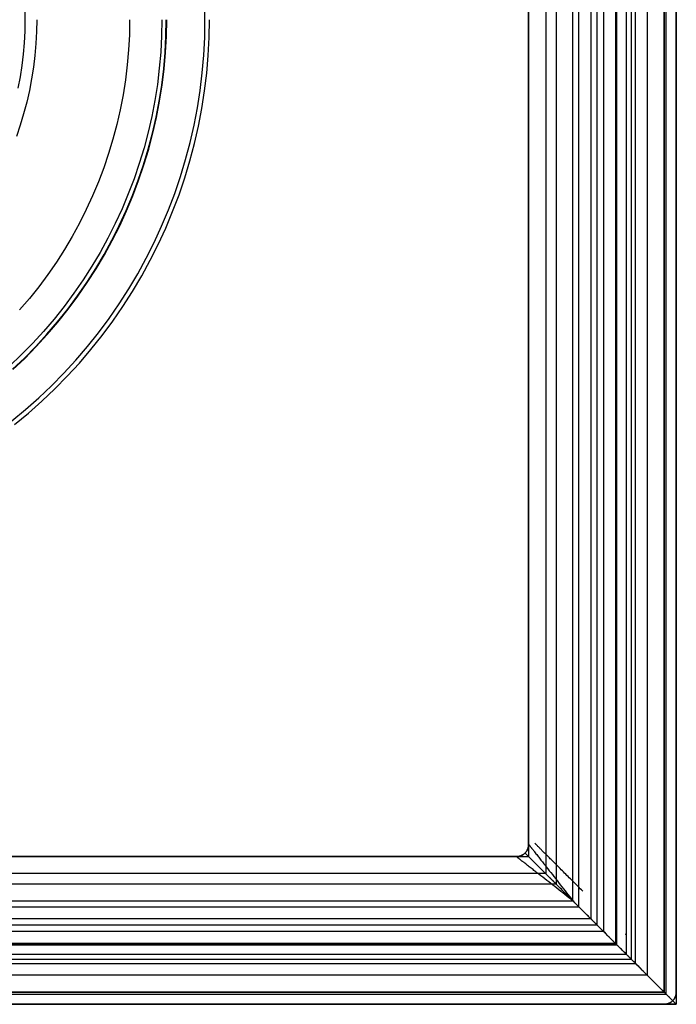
# Model space of a CAD drawing. Header units: millimetres. Extents: x -40 to 40, y -40.8 to 39.2.
# Tile 11 of 12: x 13.3 to 40, y -40.8 to -0.8. Entities that reach past the tile are written whole.
import ezdxf

# ---------------------------------------------------------------- set-up
doc = ezdxf.new("R2010")
doc.units = ezdxf.units.MM
doc.header["$MEASUREMENT"] = 0
doc.layers.add('Predefinito', color=5, linetype='Continuous')

msp = doc.modelspace()

# ---------------------------------------------------------------- linework, layer by layer
at = {"layer": 'Predefinito'}
for points in [[(40, 39.205), (40, -40.795)], [(40, 39.205), (40, -40.795)], [(40, 39.205), (40, -40.795)], [(39.5, 38.705), (39.5, -40.295)], [(39.5, 38.705), (39.5, -40.295)], [(39.5, -40.295), (39.5, 38.705)], [(39.583, -40.378), (39.583, 38.789)], [(40, 38.705), (40, -40.295)], [(40, -40.295), (40, 38.705)], [(40, -40.295), (40, 38.705)], [(38.811, 38.016), (38.811, -39.606)], [(38.161, 37.367), (38.161, -38.956)], [(38.344, -39.139), (38.344, 37.549)], [(37.959, 37.164), (37.959, -38.754)], [(37.535, 36.74), (37.535, -38.33)], [(37.542, 36.747), (37.542, -38.337)], [(37.574, 36.779), (37.574, -38.369)], [(37.58, -38.375), (37.58, 36.786)], [(37.042, 36.247), (37.042, -37.837)], [(36.526, 35.732), (36.526, -37.321)], [(36.772, 35.977), (36.772, -37.567)], [(36.036, -36.831), (36.036, 35.241)], [(35.8, -36.595), (35.8, 35.005)], [(35.124, 34.329), (35.124, -35.919)], [(34.692, 33.897), (34.692, -35.487)], [(34, 32.705), (34, -34.295)], [(34, 32.705), (34, -34.295)], [(34, -34.295), (34, 32.705)], [(13.546, -0.795), (13.538, -0.327), (13.514, 0.14), (13.474, 0.606), (13.417, 1.07), (13.345, 1.532), (13.257, 1.991)], [(20.848, -0.795), (20.835, -0.075)], [(19.093, -0.795), (19.082, -1.454), (19.048, -2.112), (18.991, -2.769), (18.912, -3.423), (18.81, -4.074), (18.685, -4.722), (18.539, -5.364), (18.37, -6.001), (18.179, -6.632), (17.967, -7.256), (17.733, -7.873), (17.478, -8.48), (17.203, -9.079), (16.906, -9.668), (16.59, -10.246), (16.254, -10.813), (15.898, -11.368), (15.524, -11.911), (15.131, -12.44), (14.72, -12.955), (14.292, -13.456), (13.846, -13.942), (13.384, -14.412), (12.906, -14.866)], [(12.998, -17.094), (13.553, -16.636), (14.092, -16.159), (14.614, -15.663), (15.118, -15.15), (15.605, -14.62), (16.073, -14.073), (16.521, -13.51), (16.95, -12.932), (17.359, -12.34), (17.747, -11.734), (18.114, -11.115), (18.46, -10.483), (18.783, -9.84), (19.084, -9.187), (19.363, -8.523), (19.618, -7.85), (19.85, -7.169), (20.058, -6.48), (20.242, -5.784), (20.402, -5.082), (20.538, -4.376), (20.649, -3.665), (20.736, -2.95), (20.798, -2.233), (20.835, -1.514), (20.848, -0.795)], [(13.027, -14.998), (13.51, -14.54), (13.976, -14.065), (14.426, -13.575), (14.858, -13.069), (15.273, -12.549), (15.67, -12.015), (16.048, -11.468), (16.406, -10.907), (16.746, -10.335), (17.065, -9.751), (17.364, -9.157), (17.642, -8.553), (17.9, -7.939), (18.135, -7.317), (18.35, -6.687), (18.542, -6.05), (18.713, -5.407), (18.861, -4.758), (18.986, -4.105), (19.089, -3.448), (19.169, -2.787), (19.227, -2.124), (19.261, -1.46), (19.273, -0.795)], [(13.04, -15.011), (13.522, -14.553), (13.989, -14.078), (14.439, -13.587), (14.872, -13.081), (15.288, -12.56), (15.685, -12.026), (16.063, -11.478), (16.422, -10.917), (16.762, -10.344), (17.081, -9.76), (17.381, -9.165), (17.659, -8.56), (17.917, -7.946), (18.153, -7.323), (18.367, -6.693), (18.56, -6.055), (18.73, -5.411), (18.879, -4.762), (19.004, -4.108), (19.107, -3.45), (19.188, -2.789), (19.245, -2.126), (19.279, -1.461), (19.291, -0.795)], [(13.114, -17.239), (13.673, -16.776), (14.217, -16.295), (14.743, -15.795), (15.252, -15.277), (15.743, -14.742), (16.215, -14.19), (16.668, -13.623), (17.101, -13.04), (17.513, -12.442), (17.905, -11.831), (18.275, -11.206), (18.623, -10.569), (18.95, -9.921), (19.253, -9.261), (19.534, -8.591), (19.792, -7.913), (20.025, -7.225), (20.236, -6.53), (20.421, -5.828), (20.583, -5.12), (20.72, -4.407), (20.832, -3.69), (20.92, -2.969), (20.982, -2.246), (21.02, -1.521), (21.033, -0.795)], [(14.011, -0.795), (14.003, -1.278), (13.978, -1.761), (13.936, -2.243), (13.878, -2.724), (13.803, -3.201), (13.712, -3.676), (13.604, -4.148), (13.48, -4.615), (13.34, -5.078), (13.184, -5.536)], [(13.257, -3.581), (13.345, -3.122), (13.417, -2.66), (13.474, -2.195), (13.514, -1.729), (13.538, -1.262), (13.546, -0.795)], [(17.784, -0.795), (17.774, -1.409), (17.742, -2.022), (17.689, -2.633), (17.615, -3.243), (17.52, -3.849), (17.404, -4.452), (17.268, -5.051), (17.11, -5.644), (16.933, -6.232), (16.735, -6.813), (16.517, -7.387), (16.28, -7.953), (16.023, -8.511), (15.747, -9.06), (15.453, -9.598), (15.139, -10.126), (14.808, -10.643), (14.46, -11.149), (14.094, -11.641), (13.711, -12.121), (13.312, -12.588)], [(34, -34.295), (34, -34.312), (33.999, -34.329), (33.997, -34.346), (33.995, -34.363), (33.993, -34.38), (33.99, -34.397), (33.986, -34.413), (33.981, -34.43), (33.977, -34.446), (33.971, -34.462), (33.965, -34.478), (33.959, -34.494), (33.952, -34.51), (33.944, -34.525), (33.936, -34.54), (33.927, -34.555), (33.918, -34.569), (33.908, -34.583), (33.898, -34.597), (33.888, -34.61), (33.877, -34.623), (33.865, -34.636), (33.854, -34.648), (33.841, -34.66), (33.829, -34.672), (33.816, -34.683), (33.802, -34.693), (33.788, -34.703), (33.774, -34.713), (33.76, -34.722), (33.745, -34.731), (33.73, -34.739), (33.715, -34.746), (33.699, -34.753), (33.683, -34.76), (33.667, -34.766), (33.651, -34.771), (33.635, -34.776), (33.618, -34.781), (33.602, -34.784), (33.585, -34.788), (33.568, -34.79), (33.551, -34.792), (33.534, -34.794), (33.517, -34.795), (33.5, -34.795)], [(33.5, -34.795), (33.517, -34.795), (33.534, -34.794), (33.551, -34.792), (33.568, -34.79), (33.585, -34.788), (33.602, -34.784), (33.618, -34.781), (33.635, -34.776), (33.651, -34.771), (33.667, -34.766), (33.683, -34.76), (33.699, -34.753), (33.715, -34.746), (33.73, -34.739), (33.745, -34.731), (33.76, -34.722), (33.774, -34.713), (33.788, -34.703), (33.802, -34.693), (33.816, -34.683), (33.829, -34.672), (33.841, -34.66), (33.854, -34.648), (33.865, -34.636), (33.877, -34.623), (33.888, -34.61), (33.898, -34.597), (33.908, -34.583), (33.918, -34.569), (33.927, -34.555), (33.936, -34.54), (33.944, -34.525), (33.952, -34.51), (33.959, -34.494), (33.965, -34.478), (33.971, -34.462), (33.977, -34.446), (33.981, -34.43), (33.986, -34.413), (33.99, -34.397), (33.993, -34.38), (33.995, -34.363), (33.997, -34.346), (33.999, -34.329), (34, -34.312), (34, -34.295)], [(34, -34.295), (34, -34.795)], [(33.5, -34.795), (-33.5, -34.795)], [(-33.5, -34.795), (33.5, -34.795)], [(33.5, -34.795), (-33.5, -34.795)], [(33.5, -34.795), (34, -34.795)], [(34.692, -35.487), (-34.692, -35.487)], [(35.124, -35.919), (-35.124, -35.919)], [(-35.8, -36.595), (35.8, -36.595)], [(-36.036, -36.831), (36.036, -36.831)], [(-36.772, -37.567), (36.772, -37.567)], [(36.526, -37.321), (-36.526, -37.321)], [(37.042, -37.837), (-37.042, -37.837)], [(-37.58, -38.375), (37.58, -38.375)], [(-37.574, -38.369), (37.574, -38.369)], [(37.542, -38.337), (-37.542, -38.337)], [(37.535, -38.33), (-37.535, -38.33)], [(-37.959, -38.754), (37.959, -38.754)], [(-38.344, -39.139), (38.344, -39.139)], [(-38.161, -38.956), (38.161, -38.956)], [(38.811, -39.606), (-38.811, -39.606)], [(-39.583, -40.378), (39.583, -40.378)], [(39.5, -40.295), (-39.5, -40.295)], [(39.5, -40.295), (-39.5, -40.295)], [(-39.5, -40.295), (39.5, -40.295)], [(40, -40.295), (40, -40.312), (39.999, -40.329), (39.997, -40.346), (39.995, -40.363), (39.993, -40.38), (39.99, -40.397), (39.986, -40.413), (39.981, -40.43), (39.977, -40.446), (39.971, -40.462), (39.965, -40.478), (39.959, -40.494), (39.952, -40.51), (39.944, -40.525), (39.936, -40.54), (39.927, -40.555), (39.918, -40.569), (39.908, -40.583), (39.898, -40.597), (39.888, -40.61), (39.877, -40.623), (39.865, -40.636), (39.854, -40.648), (39.841, -40.66), (39.829, -40.672), (39.816, -40.683), (39.802, -40.693), (39.788, -40.703), (39.774, -40.713), (39.76, -40.722), (39.745, -40.731), (39.73, -40.739), (39.715, -40.746), (39.699, -40.753), (39.683, -40.76), (39.667, -40.766), (39.651, -40.771), (39.635, -40.776), (39.618, -40.781), (39.602, -40.784), (39.585, -40.788), (39.568, -40.79), (39.551, -40.792), (39.534, -40.794), (39.517, -40.795), (39.5, -40.795)], [(40, -40.295), (40, -40.312), (39.999, -40.329), (39.997, -40.346), (39.995, -40.363), (39.993, -40.38), (39.99, -40.397), (39.986, -40.413), (39.981, -40.43), (39.977, -40.446), (39.971, -40.462), (39.965, -40.478), (39.959, -40.494), (39.952, -40.51), (39.944, -40.525), (39.936, -40.54), (39.927, -40.555), (39.918, -40.569), (39.908, -40.583), (39.898, -40.597), (39.888, -40.61), (39.877, -40.623), (39.865, -40.636), (39.854, -40.648), (39.841, -40.66), (39.829, -40.672), (39.816, -40.683), (39.802, -40.693), (39.788, -40.703), (39.774, -40.713), (39.76, -40.722), (39.745, -40.731), (39.73, -40.739), (39.715, -40.746), (39.699, -40.753), (39.683, -40.76), (39.667, -40.766), (39.651, -40.771), (39.635, -40.776), (39.618, -40.781), (39.602, -40.784), (39.585, -40.788), (39.568, -40.79), (39.551, -40.792), (39.534, -40.794), (39.517, -40.795), (39.5, -40.795)], [(39.5, -40.795), (39.517, -40.795), (39.534, -40.794), (39.551, -40.792), (39.568, -40.79), (39.585, -40.788), (39.602, -40.784), (39.618, -40.781), (39.635, -40.776), (39.651, -40.771), (39.667, -40.766), (39.683, -40.76), (39.699, -40.753), (39.715, -40.746), (39.73, -40.739), (39.745, -40.731), (39.76, -40.722), (39.774, -40.713), (39.788, -40.703), (39.802, -40.693), (39.816, -40.683), (39.829, -40.672), (39.841, -40.66), (39.854, -40.648), (39.865, -40.636), (39.877, -40.623), (39.888, -40.61), (39.898, -40.597), (39.908, -40.583), (39.918, -40.569), (39.927, -40.555), (39.936, -40.54), (39.944, -40.525), (39.952, -40.51), (39.959, -40.494), (39.965, -40.478), (39.971, -40.462), (39.977, -40.446), (39.981, -40.43), (39.986, -40.413), (39.99, -40.397), (39.993, -40.38), (39.995, -40.363), (39.997, -40.346), (39.999, -40.329), (40, -40.312), (40, -40.295)], [(-40, -40.795), (40, -40.795)], [(40, -40.795), (-40, -40.795)], [(-40, -40.795), (40, -40.795)], [(-39.5, -40.795), (39.5, -40.795)], [(39.5, -40.795), (-39.5, -40.795)], [(39.5, -40.795), (-39.5, -40.795)]]:
    msp.add_lwpolyline(points, dxfattribs=at)
at = {"layer": 'Predefinito', "extrusion": (0, 1, 0)}
for points in [[(-19.093, 291.069), (-19.216, 289.107), (-19.27, 287.143), (-19.256, 285.177), (-19.173, 283.214), (-19.023, 281.254), (-18.805, 279.301), (-18.52, 277.356), (-18.167, 275.423), (-17.748, 273.503), (-17.262, 271.598), (-16.71, 269.712), (-16.094, 267.846), (-15.413, 266.002), (-14.669, 264.183), (-13.862, 262.391), (-12.993, 260.628), (-12.064, 258.896), (-11.075, 257.197), (-10.029, 255.534), (-8.925, 253.908)], [(-13.546, 312.117), (-13.546, 312.141), (-13.545, 312.165), (-13.542, 312.19), (-13.539, 312.214), (-13.536, 312.238), (-13.531, 312.262), (-13.526, 312.285), (-13.519, 312.309), (-13.512, 312.332), (-13.504, 312.355), (-13.496, 312.378), (-13.486, 312.401), (-13.476, 312.423), (-13.465, 312.444), (-13.454, 312.466), (-13.441, 312.487), (-13.428, 312.507), (-13.414, 312.527), (-13.4, 312.547), (-13.384, 312.566), (-13.368, 312.584), (-13.352, 312.602), (-13.335, 312.62), (-13.317, 312.636), (-13.299, 312.652), (-13.28, 312.668), (-13.261, 312.683), (-13.241, 312.697), (-13.221, 312.71), (-13.2, 312.723), (-13.179, 312.735), (-13.157, 312.746), (-13.135, 312.757), (-13.113, 312.767), (-13.09, 312.775), (-13.067, 312.784), (-13.044, 312.791), (-13.021, 312.798), (-12.997, 312.803), (-12.973, 312.808), (-12.949, 312.812), (-12.925, 312.816), (-12.901, 312.818), (-12.876, 312.82), (-12.852, 312.821), (-12.828, 312.82), (-12.803, 312.82), (-12.779, 312.818), (-12.755, 312.815), (-12.731, 312.812), (-12.707, 312.807), (-12.683, 312.802), (-12.659, 312.796)], [(-13.303, 311.585), (-13.321, 311.601), (-13.339, 311.618), (-13.356, 311.635), (-13.372, 311.653), (-13.387, 311.671), (-13.402, 311.69), (-13.417, 311.71), (-13.43, 311.729), (-13.443, 311.75), (-13.455, 311.771), (-13.467, 311.792), (-13.478, 311.813), (-13.488, 311.835), (-13.497, 311.858), (-13.505, 311.88), (-13.513, 311.903), (-13.52, 311.926), (-13.526, 311.949), (-13.531, 311.973), (-13.536, 311.997), (-13.54, 312.02), (-13.542, 312.044), (-13.545, 312.068), (-13.546, 312.092), (-13.546, 312.117)], [(-13.303, 311.585), (-13.321, 311.601), (-13.339, 311.618), (-13.356, 311.635), (-13.372, 311.653), (-13.387, 311.671), (-13.402, 311.69), (-13.417, 311.71), (-13.43, 311.729), (-13.443, 311.75), (-13.455, 311.771), (-13.467, 311.792), (-13.478, 311.813), (-13.488, 311.835), (-13.497, 311.858), (-13.505, 311.88), (-13.513, 311.903), (-13.52, 311.926), (-13.526, 311.949), (-13.531, 311.973), (-13.536, 311.997), (-13.54, 312.02), (-13.542, 312.044), (-13.545, 312.068), (-13.546, 312.092), (-13.546, 312.117)], [(-20.848, 291.209), (-20.813, 291.573), (-20.766, 291.936), (-20.706, 292.298), (-20.635, 292.657), (-20.552, 293.014), (-20.457, 293.368), (-20.351, 293.718), (-20.233, 294.065), (-20.104, 294.407), (-19.963, 294.746), (-19.811, 295.079), (-19.649, 295.407), (-19.475, 295.729), (-19.291, 296.046)], [(-37.042, 246.041), (-37.059, 246.041), (-37.076, 246.042), (-37.093, 246.043), (-37.11, 246.045), (-37.127, 246.048), (-37.144, 246.051), (-37.161, 246.055), (-37.177, 246.059), (-37.194, 246.064), (-37.21, 246.07), (-37.226, 246.076), (-37.242, 246.082), (-37.257, 246.089), (-37.272, 246.097), (-37.288, 246.105), (-37.302, 246.114), (-37.317, 246.123), (-37.331, 246.133), (-37.345, 246.143), (-37.358, 246.153), (-37.371, 246.164), (-37.384, 246.176), (-37.396, 246.188), (-37.408, 246.2), (-37.419, 246.213), (-37.43, 246.226), (-37.441, 246.239), (-37.451, 246.253), (-37.461, 246.267), (-37.47, 246.282), (-37.478, 246.297), (-37.486, 246.312), (-37.494, 246.327), (-37.501, 246.343), (-37.508, 246.359), (-37.514, 246.375), (-37.519, 246.391), (-37.524, 246.407), (-37.528, 246.424), (-37.532, 246.441), (-37.535, 246.457)], [(-39.583, 248.506), (-39.499, 248.49), (-39.415, 248.471), (-39.332, 248.45), (-39.25, 248.425), (-39.168, 248.398), (-39.088, 248.368), (-39.009, 248.336), (-38.93, 248.3), (-38.853, 248.262), (-38.778, 248.222), (-38.704, 248.178), (-38.631, 248.133), (-38.56, 248.084), (-38.491, 248.034), (-38.423, 247.981), (-38.358, 247.926), (-38.294, 247.868), (-38.232, 247.808), (-38.173, 247.747), (-38.115, 247.683), (-38.06, 247.617), (-38.007, 247.55), (-37.956, 247.481), (-37.908, 247.41), (-37.862, 247.337), (-37.819, 247.263), (-37.778, 247.187), (-37.74, 247.11), (-37.705, 247.032), (-37.672, 246.953), (-37.642, 246.872), (-37.615, 246.791), (-37.591, 246.709), (-37.569, 246.626), (-37.551, 246.542), (-37.535, 246.457)], [(-38.344, 25.863), (-38.35, 25.847), (-38.357, 25.831), (-38.365, 25.816), (-38.373, 25.801), (-38.381, 25.786), (-38.39, 25.771), (-38.4, 25.757), (-38.41, 25.743), (-38.42, 25.729), (-38.431, 25.716), (-38.443, 25.703), (-38.455, 25.69), (-38.467, 25.678), (-38.48, 25.666), (-38.493, 25.655), (-38.506, 25.644), (-38.52, 25.634), (-38.534, 25.624), (-38.549, 25.615), (-38.564, 25.606), (-38.579, 25.598), (-38.594, 25.59), (-38.61, 25.583), (-38.626, 25.576), (-38.642, 25.57), (-38.658, 25.565), (-38.675, 25.56), (-38.692, 25.555), (-38.709, 25.551), (-38.725, 25.548), (-38.742, 25.545), (-38.76, 25.543), (-38.777, 25.542), (-38.794, 25.541), (-38.811, 25.541)], [(-39.583, 248.506), (-39.6, 248.509), (-39.617, 248.513), (-39.633, 248.517), (-39.65, 248.522), (-39.666, 248.527), (-39.682, 248.533), (-39.698, 248.54), (-39.714, 248.547), (-39.729, 248.554), (-39.744, 248.562), (-39.759, 248.571), (-39.773, 248.58), (-39.787, 248.59), (-39.801, 248.6), (-39.815, 248.61), (-39.828, 248.621), (-39.841, 248.633), (-39.853, 248.645), (-39.865, 248.657), (-39.876, 248.67), (-39.887, 248.683), (-39.898, 248.696), (-39.908, 248.71), (-39.918, 248.724), (-39.927, 248.738), (-39.936, 248.753), (-39.944, 248.768), (-39.951, 248.784), (-39.958, 248.799), (-39.965, 248.815), (-39.971, 248.831), (-39.976, 248.847), (-39.981, 248.864), (-39.986, 248.88), (-39.989, 248.897), (-39.993, 248.914), (-39.995, 248.931), (-39.997, 248.947), (-39.999, 248.965), (-40, 248.982), (-40, 248.999)], [(-39.5, 0.541), (-39.517, 0.541), (-39.534, 0.542), (-39.551, 0.543), (-39.568, 0.545), (-39.585, 0.548), (-39.602, 0.551), (-39.618, 0.555), (-39.635, 0.559), (-39.651, 0.564), (-39.667, 0.57), (-39.683, 0.576), (-39.699, 0.582), (-39.715, 0.589), (-39.73, 0.597), (-39.745, 0.605), (-39.76, 0.613), (-39.774, 0.623), (-39.788, 0.632), (-39.802, 0.642), (-39.816, 0.653), (-39.829, 0.664), (-39.841, 0.675), (-39.854, 0.687), (-39.865, 0.699), (-39.877, 0.712), (-39.888, 0.725), (-39.898, 0.739), (-39.908, 0.752), (-39.918, 0.766), (-39.927, 0.781), (-39.936, 0.796), (-39.944, 0.811), (-39.952, 0.826), (-39.959, 0.842), (-39.965, 0.857), (-39.971, 0.873), (-39.977, 0.889), (-39.981, 0.906), (-39.986, 0.922), (-39.99, 0.939), (-39.993, 0.956), (-39.995, 0.973), (-39.997, 0.99), (-39.999, 1.007), (-40, 1.024), (-40, 1.041)], [(-40, 25.041), (-40, 25.058), (-39.999, 25.075), (-39.997, 25.092), (-39.995, 25.109), (-39.993, 25.126), (-39.99, 25.142), (-39.986, 25.159), (-39.981, 25.176), (-39.977, 25.192), (-39.971, 25.208), (-39.965, 25.224), (-39.959, 25.24), (-39.952, 25.255), (-39.944, 25.271), (-39.936, 25.286), (-39.927, 25.3), (-39.918, 25.315), (-39.908, 25.329), (-39.898, 25.343), (-39.888, 25.356), (-39.877, 25.369), (-39.865, 25.382), (-39.854, 25.394), (-39.841, 25.406), (-39.829, 25.418), (-39.816, 25.429), (-39.802, 25.439), (-39.788, 25.449), (-39.774, 25.459), (-39.76, 25.468), (-39.745, 25.477), (-39.73, 25.485), (-39.715, 25.492), (-39.699, 25.499), (-39.683, 25.506), (-39.667, 25.512), (-39.651, 25.517), (-39.635, 25.522), (-39.618, 25.526), (-39.602, 25.53), (-39.585, 25.533), (-39.568, 25.536), (-39.551, 25.538), (-39.534, 25.54), (-39.517, 25.54), (-39.5, 25.541)]]:
    msp.add_lwpolyline(points, dxfattribs=at)
at = {"layer": 'Predefinito', "extrusion": (1, 0, 0)}
for points in [[(-0.795, 43.734), (-0.795, 244.241)], [(-34.295, 244.241), (-34.295, 43.734)], [(-34.795, 244.241), (-34.795, 43.734)], [(-40.295, 0.541), (-40.312, 0.541), (-40.329, 0.542), (-40.346, 0.543), (-40.363, 0.545), (-40.38, 0.548), (-40.397, 0.551), (-40.413, 0.555), (-40.43, 0.559), (-40.446, 0.564), (-40.462, 0.57), (-40.478, 0.576), (-40.494, 0.582), (-40.51, 0.589), (-40.525, 0.597), (-40.54, 0.605), (-40.555, 0.613), (-40.569, 0.623), (-40.583, 0.632), (-40.597, 0.642), (-40.61, 0.653), (-40.623, 0.664), (-40.636, 0.675), (-40.648, 0.687), (-40.66, 0.699), (-40.672, 0.712), (-40.683, 0.725), (-40.693, 0.739), (-40.703, 0.752), (-40.713, 0.766), (-40.722, 0.781), (-40.731, 0.796), (-40.739, 0.811), (-40.746, 0.826), (-40.753, 0.842), (-40.76, 0.857), (-40.766, 0.873), (-40.771, 0.889), (-40.776, 0.906), (-40.781, 0.922), (-40.784, 0.939), (-40.788, 0.956), (-40.79, 0.973), (-40.792, 0.99), (-40.794, 1.007), (-40.795, 1.024), (-40.795, 1.041)], [(-40.795, 25.041), (-40.795, 25.058), (-40.794, 25.075), (-40.792, 25.092), (-40.79, 25.109), (-40.788, 25.126), (-40.784, 25.142), (-40.781, 25.159), (-40.776, 25.176), (-40.771, 25.192), (-40.766, 25.208), (-40.76, 25.224), (-40.753, 25.24), (-40.746, 25.255), (-40.739, 25.271), (-40.731, 25.286), (-40.722, 25.3), (-40.713, 25.315), (-40.703, 25.329), (-40.693, 25.343), (-40.683, 25.356), (-40.672, 25.369), (-40.66, 25.382), (-40.648, 25.394), (-40.636, 25.406), (-40.623, 25.418), (-40.61, 25.429), (-40.597, 25.439), (-40.583, 25.449), (-40.569, 25.459), (-40.555, 25.468), (-40.54, 25.477), (-40.525, 25.485), (-40.51, 25.492), (-40.494, 25.499), (-40.478, 25.506), (-40.462, 25.512), (-40.446, 25.517), (-40.43, 25.522), (-40.413, 25.526), (-40.397, 25.53), (-40.38, 25.533), (-40.363, 25.536), (-40.346, 25.538), (-40.329, 25.54), (-40.312, 25.54), (-40.295, 25.541)], [(-40.295, 25.041), (-40.295, 1.041)], [(-40.795, 25.041), (-40.795, 1.041)], [(-40.795, 250.041), (-40.795, 248.999)]]:
    msp.add_lwpolyline(points, dxfattribs=at)
at = {"layer": 'Predefinito', "extrusion": (0.357407, -0.357407, 0.862856)}
msp.add_lwpolyline([(-0.889, 81.94), (-0.881, 81.934), (-0.873, 81.927), (-0.865, 81.921), (-0.856, 81.915), (-0.848, 81.908), (-0.839, 81.902), (-0.83, 81.897), (-0.821, 81.891), (-0.811, 81.885), (-0.802, 81.88), (-0.792, 81.875), (-0.782, 81.87), (-0.773, 81.865), (-0.762, 81.861), (-0.752, 81.856), (-0.742, 81.852), (-0.731, 81.848), (-0.72, 81.845), (-0.71, 81.841), (-0.699, 81.838), (-0.688, 81.835), (-0.677, 81.832), (-0.665, 81.83), (-0.654, 81.827), (-0.643, 81.825), (-0.631, 81.824), (-0.62, 81.822), (-0.608, 81.821), (-0.597, 81.82), (-0.585, 81.819), (-0.574, 81.819), (-0.562, 81.819), (-0.55, 81.819), (-0.539, 81.819), (-0.527, 81.82), (-0.516, 81.821), (-0.504, 81.822), (-0.493, 81.824), (-0.481, 81.825), (-0.47, 81.827), (-0.459, 81.83), (-0.447, 81.832), (-0.436, 81.835), (-0.425, 81.838), (-0.414, 81.841), (-0.404, 81.845), (-0.393, 81.848), (-0.382, 81.852), (-0.372, 81.856), (-0.362, 81.861), (-0.352, 81.865), (-0.342, 81.87), (-0.332, 81.875), (-0.322, 81.88), (-0.313, 81.885), (-0.303, 81.891), (-0.294, 81.897), (-0.285, 81.902), (-0.276, 81.908), (-0.268, 81.915), (-0.259, 81.921), (-0.251, 81.927), (-0.243, 81.934), (-0.235, 81.94)], dxfattribs=at)
at = {"layer": 'Predefinito', "extrusion": (0.707107, 0.707107, 0)}
for points in [[(-51.191, 246.041), (-51.12, 246.04), (-51.049, 246.038), (-50.978, 246.035), (-50.907, 246.031), (-50.766, 246.018), (-50.626, 246.001), (-50.557, 245.991), (-50.488, 245.979), (-50.42, 245.966), (-50.352, 245.953), (-50.284, 245.938), (-50.218, 245.921), (-50.152, 245.904), (-50.087, 245.886), (-50.022, 245.866), (-49.959, 245.846), (-49.896, 245.824), (-49.835, 245.801), (-49.774, 245.778), (-49.714, 245.753), (-49.656, 245.727), (-49.598, 245.701), (-49.541, 245.673), (-49.486, 245.645), (-49.432, 245.616), (-49.379, 245.586), (-49.327, 245.555), (-49.276, 245.524), (-49.227, 245.492), (-49.18, 245.459), (-49.133, 245.425), (-49.088, 245.391), (-49.045, 245.356), (-49.003, 245.321), (-48.963, 245.286), (-48.924, 245.249), (-48.886, 245.213), (-48.85, 245.176), (-48.816, 245.138), (-48.783, 245.1), (-48.751, 245.062), (-48.721, 245.024), (-48.693, 244.985), (-48.666, 244.946), (-48.641, 244.907), (-48.617, 244.868), (-48.595, 244.829), (-48.574, 244.79), (-48.555, 244.751), (-48.538, 244.711), (-48.521, 244.672), (-48.507, 244.633), (-48.493, 244.594), (-48.482, 244.554), (-48.471, 244.515), (-48.462, 244.476), (-48.455, 244.436), (-48.449, 244.397), (-48.444, 244.358), (-48.441, 244.319), (-48.439, 244.28), (-48.438, 244.241)], [(-53.709, 28.262), (-53.702, 28.25), (-53.696, 28.239), (-53.69, 28.227), (-53.685, 28.215), (-53.68, 28.203), (-53.676, 28.192), (-53.672, 28.18), (-53.668, 28.167), (-53.665, 28.155), (-53.662, 28.143), (-53.659, 28.131), (-53.658, 28.118), (-53.657, 28.112), (-53.656, 28.106), (-53.655, 28.1), (-53.655, 28.094), (-53.654, 28.087), (-53.654, 28.081), (-53.654, 28.075), (-53.654, 28.069)]]:
    msp.add_lwpolyline(points, dxfattribs=at)
at = {"layer": 'Predefinito', "extrusion": (0.57735, -0.57735, 0.57735)}
msp.add_lwpolyline([(-0.812, 172.089), (-0.798, 172.082), (-0.784, 172.075), (-0.77, 172.068), (-0.755, 172.061), (-0.74, 172.055), (-0.725, 172.05), (-0.709, 172.045), (-0.694, 172.04), (-0.678, 172.036), (-0.662, 172.032), (-0.645, 172.029), (-0.629, 172.027), (-0.612, 172.025), (-0.595, 172.024), (-0.579, 172.023), (-0.562, 172.022), (-0.545, 172.023), (-0.529, 172.024), (-0.512, 172.025), (-0.495, 172.027), (-0.479, 172.029), (-0.463, 172.032), (-0.446, 172.036), (-0.43, 172.04), (-0.415, 172.045), (-0.399, 172.05), (-0.384, 172.055), (-0.369, 172.061), (-0.354, 172.068), (-0.34, 172.075), (-0.326, 172.082), (-0.312, 172.089)], dxfattribs=at)
at = {"layer": 'Predefinito', "extrusion": (0.678598, -0.678598, 0.281085)}
msp.add_lwpolyline([(-0.697, 221.912), (-0.681, 221.908), (-0.664, 221.904), (-0.648, 221.901), (-0.631, 221.899), (-0.614, 221.896), (-0.596, 221.895), (-0.579, 221.894), (-0.562, 221.894), (-0.545, 221.894), (-0.528, 221.895), (-0.51, 221.896), (-0.493, 221.899), (-0.476, 221.901), (-0.46, 221.904), (-0.443, 221.908), (-0.427, 221.912)], dxfattribs=at)
at = {"layer": 'Predefinito', "extrusion": (-0.707107, -0.707107, 0)}
msp.add_lwpolyline([(53.654, 28.069), (53.654, 28.057), (53.655, 28.046), (53.656, 28.034), (53.657, 28.023), (53.659, 28.012), (53.661, 28), (53.663, 27.989), (53.666, 27.978), (53.669, 27.967), (53.672, 27.956), (53.676, 27.945), (53.68, 27.934), (53.685, 27.923), (53.689, 27.912), (53.695, 27.902), (53.7, 27.891)], dxfattribs=at)
at = {"layer": 'Predefinito', "extrusion": (0.94243, 0.118657, 0.312645)}
msp.add_lwpolyline([(-42.762, 16.336), (-43.622, 14.201)], dxfattribs=at)
at = {"layer": 'Predefinito'}
for points in [[(34, -34.295, 43.734), (34, -34.306, 43.734), (33.999, -34.317, 43.734), (33.999, -34.328, 43.734), (33.998, -34.34, 43.734), (33.997, -34.351, 43.734), (33.995, -34.362, 43.734), (33.994, -34.373, 43.734), (33.992, -34.384, 43.734), (33.99, -34.395, 43.734), (33.987, -34.407, 43.734), (33.985, -34.418, 43.734), (33.982, -34.429, 43.734), (33.978, -34.44, 43.734), (33.975, -34.451, 43.734), (33.971, -34.462, 43.734), (33.967, -34.473, 43.734), (33.962, -34.484, 43.734), (33.958, -34.496, 43.734), (33.953, -34.507, 43.733), (33.947, -34.518, 43.733), (33.942, -34.529, 43.733), (33.936, -34.54, 43.733), (33.929, -34.551, 43.733), (33.923, -34.562, 43.733), (33.916, -34.573, 43.733), (33.908, -34.584, 43.732), (33.9, -34.594, 43.732), (33.892, -34.605, 43.732), (33.883, -34.616, 43.732), (33.874, -34.627, 43.731), (33.864, -34.638, 43.731), (33.854, -34.648, 43.73)], [(34, -34.295, 244.241), (34, -34.295, 244.261), (34, -34.295, 244.282), (34.001, -34.296, 244.302), (34.002, -34.297, 244.322), (34.003, -34.298, 244.342), (34.004, -34.3, 244.362), (34.006, -34.302, 244.382), (34.007, -34.304, 244.401), (34.011, -34.309, 244.44), (34.016, -34.315, 244.479), (34.021, -34.322, 244.517), (34.027, -34.33, 244.554), (34.034, -34.339, 244.591), (34.042, -34.348, 244.627), (34.05, -34.359, 244.662), (34.059, -34.37, 244.697), (34.068, -34.382, 244.73), (34.077, -34.394, 244.763), (34.088, -34.407, 244.795), (34.098, -34.42, 244.826), (34.109, -34.434, 244.857), (34.12, -34.448, 244.887), (34.131, -34.462, 244.915), (34.143, -34.477, 244.944), (34.155, -34.493, 244.971), (34.167, -34.508, 244.998), (34.179, -34.524, 245.024), (34.192, -34.54, 245.049), (34.205, -34.556, 245.074), (34.218, -34.573, 245.098), (34.231, -34.59, 245.122), (34.244, -34.606, 245.145), (34.271, -34.641, 245.19), (34.298, -34.676, 245.233), (34.326, -34.712, 245.274), (34.354, -34.748, 245.313), (34.383, -34.784, 245.351), (34.412, -34.821, 245.387), (34.441, -34.859, 245.421), (34.471, -34.896, 245.454), (34.5, -34.934, 245.486), (34.53, -34.973, 245.517), (34.561, -35.011, 245.546), (34.591, -35.05, 245.574), (34.621, -35.089, 245.601), (34.652, -35.128, 245.627), (34.683, -35.167, 245.652), (34.714, -35.207, 245.676), (34.776, -35.286, 245.721), (34.838, -35.366, 245.762), (34.901, -35.446, 245.8), (34.965, -35.527, 245.835), (35.028, -35.608, 245.867), (35.092, -35.69, 245.895), (35.155, -35.771, 245.921), (35.219, -35.853, 245.945), (35.284, -35.935, 245.965), (35.348, -36.017, 245.983), (35.412, -36.099, 245.998), (35.477, -36.182, 246.011), (35.541, -36.264, 246.022), (35.606, -36.347, 246.03), (35.671, -36.429, 246.036), (35.735, -36.512, 246.04), (35.8, -36.595, 246.041)], [(33.854, -34.648, 43.73), (33.843, -34.659, 43.731), (33.832, -34.669, 43.731), (33.821, -34.678, 43.732), (33.811, -34.687, 43.732), (33.8, -34.695, 43.732), (33.789, -34.703, 43.732), (33.778, -34.71, 43.733), (33.767, -34.718, 43.733), (33.756, -34.724, 43.733), (33.745, -34.731, 43.733), (33.734, -34.737, 43.733), (33.723, -34.742, 43.733), (33.712, -34.748, 43.733), (33.701, -34.753, 43.734), (33.69, -34.757, 43.734), (33.679, -34.762, 43.734), (33.667, -34.766, 43.734), (33.656, -34.77, 43.734), (33.645, -34.773, 43.734), (33.634, -34.776, 43.734), (33.623, -34.779, 43.734), (33.612, -34.782, 43.734), (33.601, -34.784, 43.734), (33.589, -34.787, 43.734), (33.578, -34.789, 43.734), (33.567, -34.79, 43.734), (33.556, -34.792, 43.734), (33.545, -34.793, 43.734), (33.534, -34.794, 43.734), (33.522, -34.794, 43.734), (33.511, -34.795, 43.734), (33.5, -34.795, 43.734)], [(35.8, -36.595, 246.041), (35.717, -36.53, 246.04), (35.635, -36.466, 246.036), (35.552, -36.401, 246.03), (35.47, -36.336, 246.022), (35.387, -36.272, 246.011), (35.305, -36.207, 245.999), (35.223, -36.143, 245.983), (35.14, -36.079, 245.965), (35.058, -36.015, 245.945), (34.977, -35.951, 245.921), (34.895, -35.887, 245.896), (34.814, -35.823, 245.867), (34.733, -35.76, 245.835), (34.652, -35.696, 245.8), (34.572, -35.633, 245.762), (34.492, -35.571, 245.721), (34.412, -35.509, 245.676), (34.373, -35.478, 245.652), (34.333, -35.447, 245.627), (34.294, -35.416, 245.601), (34.255, -35.386, 245.574), (34.216, -35.356, 245.546), (34.178, -35.325, 245.517), (34.14, -35.295, 245.486), (34.102, -35.266, 245.454), (34.064, -35.236, 245.421), (34.026, -35.207, 245.387), (33.989, -35.178, 245.351), (33.953, -35.149, 245.313), (33.917, -35.121, 245.274), (33.881, -35.093, 245.233), (33.846, -35.066, 245.19), (33.811, -35.039, 245.145), (33.795, -35.025, 245.122), (33.778, -35.012, 245.098), (33.761, -34.999, 245.074), (33.745, -34.987, 245.049), (33.729, -34.974, 245.024), (33.713, -34.962, 244.998), (33.698, -34.95, 244.971), (33.683, -34.938, 244.944), (33.668, -34.926, 244.915), (33.653, -34.915, 244.887), (33.639, -34.904, 244.857), (33.625, -34.893, 244.826), (33.612, -34.882, 244.795), (33.599, -34.872, 244.763), (33.587, -34.863, 244.73), (33.575, -34.854, 244.697), (33.564, -34.845, 244.662), (33.554, -34.837, 244.627), (33.544, -34.829, 244.591), (33.535, -34.822, 244.554), (33.527, -34.816, 244.517), (33.52, -34.811, 244.479), (33.514, -34.806, 244.44), (33.509, -34.802, 244.401), (33.507, -34.8, 244.382), (33.505, -34.799, 244.362), (33.504, -34.798, 244.342), (33.502, -34.797, 244.322), (33.501, -34.796, 244.302), (33.501, -34.795, 244.282), (33.5, -34.795, 244.261), (33.5, -34.795, 244.241)], [(36.526, -37.321, 42.464), (36.487, -37.282, 42.516), (36.447, -37.242, 42.566), (36.407, -37.202, 42.614), (36.367, -37.162, 42.661), (36.327, -37.122, 42.706), (36.287, -37.082, 42.749), (36.206, -37, 42.832), (36.124, -36.919, 42.909), (36.042, -36.837, 42.982), (35.96, -36.755, 43.049), (35.877, -36.672, 43.113), (35.795, -36.589, 43.172), (35.711, -36.506, 43.228), (35.628, -36.423, 43.28), (35.544, -36.339, 43.329), (35.461, -36.255, 43.375), (35.377, -36.171, 43.417), (35.292, -36.087, 43.456), (35.208, -36.003, 43.493), (35.124, -35.919, 43.526), (35.04, -35.835, 43.557), (34.955, -35.75, 43.585), (34.871, -35.666, 43.611), (34.786, -35.581, 43.634), (34.702, -35.496, 43.655), (34.617, -35.412, 43.673), (34.532, -35.327, 43.689), (34.447, -35.242, 43.702), (34.363, -35.157, 43.713), (34.278, -35.073, 43.722), (34.193, -34.988, 43.728), (34.108, -34.903, 43.732), (34.023, -34.818, 43.734), (33.938, -34.733, 43.733), (33.854, -34.648, 43.73)], [(36.036, -36.831, 40.586), (35.985, -36.78, 40.562), (35.934, -36.728, 40.537), (35.882, -36.677, 40.51), (35.831, -36.625, 40.481), (35.779, -36.574, 40.45), (35.728, -36.523, 40.418), (35.677, -36.472, 40.384), (35.626, -36.421, 40.348), (35.575, -36.37, 40.31), (35.525, -36.32, 40.27), (35.475, -36.27, 40.228), (35.426, -36.221, 40.184), (35.377, -36.172, 40.137), (35.328, -36.123, 40.088), (35.28, -36.075, 40.036), (35.232, -36.027, 39.982), (35.185, -35.98, 39.924), (35.161, -35.956, 39.894), (35.138, -35.933, 39.863), (35.115, -35.91, 39.832), (35.092, -35.887, 39.799), (35.07, -35.864, 39.766), (35.047, -35.842, 39.731), (35.025, -35.82, 39.696), (35.003, -35.798, 39.659), (34.982, -35.777, 39.621), (34.961, -35.755, 39.583), (34.94, -35.735, 39.543), (34.919, -35.714, 39.502), (34.899, -35.694, 39.459), (34.88, -35.675, 39.415), (34.861, -35.656, 39.37), (34.842, -35.637, 39.323), (34.824, -35.619, 39.275), (34.807, -35.602, 39.225), (34.791, -35.586, 39.174), (34.776, -35.57, 39.121), (34.761, -35.556, 39.067), (34.748, -35.543, 39.011), (34.741, -35.536, 38.982), (34.736, -35.53, 38.953), (34.73, -35.525, 38.923), (34.725, -35.519, 38.893), (34.72, -35.514, 38.863), (34.715, -35.51, 38.832), (34.711, -35.506, 38.801), (34.707, -35.502, 38.769), (34.704, -35.498, 38.738), (34.701, -35.495, 38.706), (34.698, -35.493, 38.674), (34.696, -35.491, 38.642), (34.694, -35.489, 38.61), (34.693, -35.488, 38.577), (34.693, -35.487, 38.545), (34.692, -35.487, 38.512)], [(35.124, -35.919, 37.179), (35.085, -35.88, 37.235), (35.046, -35.841, 37.293), (35.028, -35.822, 37.324), (35.009, -35.804, 37.355), (34.99, -35.785, 37.387), (34.972, -35.767, 37.419), (34.954, -35.749, 37.453), (34.936, -35.731, 37.487), (34.919, -35.714, 37.523), (34.902, -35.697, 37.559), (34.885, -35.68, 37.596), (34.868, -35.663, 37.635), (34.852, -35.647, 37.674), (34.837, -35.632, 37.714), (34.822, -35.616, 37.756), (34.807, -35.602, 37.799), (34.793, -35.588, 37.843), (34.78, -35.574, 37.888), (34.767, -35.562, 37.934), (34.755, -35.55, 37.981), (34.744, -35.539, 38.03), (34.734, -35.529, 38.08), (34.724, -35.519, 38.131), (34.716, -35.511, 38.183), (34.709, -35.504, 38.236), (34.703, -35.498, 38.29), (34.698, -35.493, 38.344), (34.695, -35.49, 38.4), (34.693, -35.488, 38.455), (34.692, -35.487, 38.483), (34.692, -35.487, 38.512)], [(38.161, -38.956, 31.155), (38.161, -38.956, 31.25), (38.159, -38.954, 31.344), (38.152, -38.947, 31.527), (38.141, -38.936, 31.7), (38.128, -38.923, 31.862), (38.112, -38.907, 32.012), (38.095, -38.89, 32.15), (38.077, -38.871, 32.279), (38.057, -38.852, 32.4), (38.037, -38.832, 32.514), (38.016, -38.811, 32.622), (37.995, -38.79, 32.724), (37.974, -38.769, 32.821), (37.93, -38.724, 33.004), (37.885, -38.679, 33.173), (37.839, -38.634, 33.33), (37.792, -38.587, 33.477), (37.745, -38.54, 33.617), (37.698, -38.493, 33.749), (37.651, -38.445, 33.874), (37.603, -38.398, 33.994), (37.555, -38.35, 34.108), (37.507, -38.301, 34.218), (37.458, -38.253, 34.324), (37.41, -38.204, 34.426), (37.312, -38.107, 34.619), (37.214, -38.009, 34.801), (37.116, -37.911, 34.972), (37.018, -37.813, 35.133), (36.919, -37.714, 35.287), (36.82, -37.615, 35.433), (36.721, -37.516, 35.572), (36.622, -37.417, 35.705), (36.522, -37.317, 35.832), (36.423, -37.218, 35.954), (36.323, -37.118, 36.071), (36.224, -37.019, 36.183), (36.124, -36.919, 36.291), (36.025, -36.819, 36.395), (35.925, -36.72, 36.495), (35.725, -36.52, 36.685), (35.525, -36.32, 36.861), (35.324, -36.119, 37.026), (35.124, -35.919, 37.179)], [(36.772, -37.567, 41.722), (36.772, -37.567, 41.694), (36.771, -37.566, 41.666), (36.769, -37.564, 41.639), (36.767, -37.562, 41.612), (36.765, -37.56, 41.585), (36.761, -37.556, 41.558), (36.758, -37.552, 41.532), (36.753, -37.548, 41.506), (36.748, -37.543, 41.48), (36.743, -37.538, 41.454), (36.737, -37.532, 41.428), (36.731, -37.525, 41.403), (36.724, -37.519, 41.378), (36.716, -37.511, 41.353), (36.709, -37.503, 41.329), (36.7, -37.495, 41.304), (36.692, -37.486, 41.281), (36.683, -37.477, 41.258), (36.673, -37.468, 41.235), (36.663, -37.458, 41.212), (36.653, -37.448, 41.19), (36.643, -37.438, 41.169), (36.632, -37.427, 41.148), (36.621, -37.416, 41.127), (36.609, -37.404, 41.106), (36.598, -37.393, 41.086), (36.586, -37.381, 41.067), (36.574, -37.369, 41.047), (36.561, -37.356, 41.029), (36.549, -37.344, 41.01), (36.536, -37.331, 40.992), (36.523, -37.318, 40.974), (36.51, -37.304, 40.957), (36.496, -37.291, 40.94), (36.469, -37.263, 40.907), (36.44, -37.235, 40.876), (36.412, -37.207, 40.846), (36.382, -37.177, 40.817), (36.353, -37.148, 40.79), (36.323, -37.117, 40.764), (36.292, -37.087, 40.74), (36.261, -37.056, 40.716), (36.23, -37.025, 40.694), (36.198, -36.993, 40.673), (36.166, -36.961, 40.653), (36.134, -36.929, 40.635), (36.102, -36.897, 40.617), (36.069, -36.864, 40.601), (36.036, -36.831, 40.586)], [(36.772, -37.567, 41.722), (36.772, -37.567, 41.749), (36.771, -37.566, 41.776), (36.769, -37.564, 41.803), (36.767, -37.562, 41.83), (36.765, -37.56, 41.857), (36.762, -37.556, 41.883), (36.758, -37.553, 41.91), (36.754, -37.548, 41.936), (36.749, -37.544, 41.962), (36.743, -37.538, 41.987), (36.738, -37.532, 42.013), (36.731, -37.526, 42.038), (36.725, -37.519, 42.062), (36.717, -37.512, 42.087), (36.71, -37.504, 42.111), (36.701, -37.496, 42.135), (36.693, -37.488, 42.159), (36.684, -37.479, 42.182), (36.675, -37.469, 42.204), (36.665, -37.46, 42.227), (36.655, -37.45, 42.249), (36.645, -37.439, 42.27), (36.634, -37.429, 42.291), (36.623, -37.418, 42.312), (36.612, -37.407, 42.333), (36.6, -37.395, 42.353), (36.589, -37.383, 42.372), (36.577, -37.371, 42.391), (36.564, -37.359, 42.41), (36.552, -37.347, 42.429), (36.539, -37.334, 42.447), (36.526, -37.321, 42.464)], [(37.535, -38.33, 246.457), (37.533, -38.328, 246.446), (37.53, -38.325, 246.434), (37.528, -38.323, 246.423), (37.525, -38.32, 246.412), (37.522, -38.317, 246.4), (37.518, -38.313, 246.389), (37.515, -38.31, 246.378), (37.511, -38.306, 246.367), (37.507, -38.302, 246.357), (37.503, -38.297, 246.346), (37.498, -38.293, 246.336), (37.493, -38.288, 246.325), (37.488, -38.283, 246.315), (37.483, -38.278, 246.305), (37.477, -38.272, 246.295), (37.472, -38.267, 246.285), (37.466, -38.261, 246.276), (37.46, -38.255, 246.266), (37.454, -38.248, 246.257), (37.447, -38.242, 246.248), (37.441, -38.235, 246.239), (37.434, -38.229, 246.23), (37.427, -38.222, 246.221), (37.419, -38.214, 246.213), (37.412, -38.207, 246.205), (37.405, -38.199, 246.196), (37.397, -38.192, 246.189), (37.389, -38.184, 246.181), (37.381, -38.176, 246.173), (37.373, -38.168, 246.166), (37.364, -38.159, 246.159), (37.356, -38.151, 246.152), (37.348, -38.142, 246.145), (37.339, -38.134, 246.138), (37.33, -38.125, 246.132), (37.321, -38.116, 246.126), (37.312, -38.107, 246.12), (37.303, -38.098, 246.114), (37.285, -38.079, 246.104), (37.266, -38.06, 246.094), (37.246, -38.041, 246.084), (37.227, -38.022, 246.076), (37.207, -38.002, 246.069), (37.187, -37.982, 246.062), (37.166, -37.961, 246.056), (37.146, -37.941, 246.052), (37.125, -37.92, 246.048), (37.104, -37.899, 246.045), (37.084, -37.878, 246.042), (37.063, -37.858, 246.041), (37.042, -37.837, 246.041)], [(39.583, -40.378, 248.506), (39.514, -40.308, 248.493), (39.443, -40.238, 248.478), (39.373, -40.168, 248.461), (39.302, -40.097, 248.441), (39.232, -40.027, 248.42), (39.162, -39.957, 248.396), (39.092, -39.887, 248.37), (39.022, -39.817, 248.342), (38.952, -39.747, 248.31), (38.882, -39.677, 248.277), (38.813, -39.608, 248.241), (38.744, -39.539, 248.203), (38.676, -39.47, 248.161), (38.607, -39.402, 248.117), (38.539, -39.333, 248.069), (38.471, -39.265, 248.018), (38.403, -39.198, 247.964), (38.336, -39.13, 247.906), (38.269, -39.064, 247.844), (38.236, -39.03, 247.812), (38.202, -38.997, 247.778), (38.17, -38.964, 247.744), (38.137, -38.932, 247.708), (38.104, -38.899, 247.671), (38.072, -38.867, 247.632), (38.04, -38.835, 247.593), (38.008, -38.803, 247.552), (37.977, -38.772, 247.509), (37.946, -38.74, 247.465), (37.915, -38.709, 247.42), (37.884, -38.679, 247.372), (37.854, -38.649, 247.323), (37.824, -38.619, 247.271), (37.795, -38.59, 247.218), (37.766, -38.561, 247.163), (37.738, -38.533, 247.105), (37.711, -38.506, 247.045), (37.684, -38.479, 246.982), (37.671, -38.466, 246.95), (37.659, -38.453, 246.917), (37.646, -38.441, 246.883), (37.634, -38.429, 246.848), (37.622, -38.417, 246.813), (37.611, -38.406, 246.777), (37.6, -38.395, 246.74), (37.589, -38.384, 246.702), (37.579, -38.374, 246.663), (37.569, -38.364, 246.624), (37.56, -38.354, 246.584), (37.551, -38.346, 246.542), (37.543, -38.337, 246.5), (37.535, -38.33, 246.457)], [(38.161, -38.956, 31.155), (38.159, -38.954, 30.983), (38.154, -38.949, 30.817), (38.145, -38.94, 30.659), (38.134, -38.928, 30.51), (38.12, -38.915, 30.37), (38.105, -38.9, 30.24), (38.089, -38.884, 30.118), (38.072, -38.867, 30.003), (38.055, -38.85, 29.895), (38.036, -38.831, 29.792), (38.018, -38.813, 29.694), (37.999, -38.793, 29.601), (37.959, -38.754, 29.426), (37.919, -38.714, 29.265), (37.878, -38.673, 29.114), (37.837, -38.632, 28.973), (37.795, -38.59, 28.839), (37.752, -38.547, 28.713), (37.71, -38.505, 28.593), (37.667, -38.462, 28.478), (37.624, -38.419, 28.367), (37.58, -38.375, 28.262)], [(38.344, -39.139, 25.863), (38.348, -39.142, 25.854), (38.351, -39.146, 25.845), (38.355, -39.15, 25.836), (38.36, -39.154, 25.826), (38.364, -39.159, 25.818), (38.368, -39.163, 25.809), (38.373, -39.168, 25.8), (38.378, -39.173, 25.791), (38.383, -39.178, 25.783), (38.388, -39.183, 25.775), (38.393, -39.188, 25.766), (38.399, -39.194, 25.758), (38.404, -39.199, 25.75), (38.41, -39.205, 25.742), (38.416, -39.211, 25.735), (38.422, -39.217, 25.727), (38.428, -39.223, 25.72), (38.434, -39.229, 25.712), (38.441, -39.236, 25.705), (38.447, -39.242, 25.698), (38.454, -39.249, 25.691), (38.461, -39.255, 25.684), (38.467, -39.262, 25.678), (38.474, -39.269, 25.671), (38.489, -39.284, 25.659), (38.503, -39.298, 25.647), (38.519, -39.313, 25.635), (38.534, -39.329, 25.625), (38.55, -39.345, 25.615), (38.566, -39.361, 25.605), (38.582, -39.377, 25.596), (38.599, -39.394, 25.588), (38.616, -39.411, 25.581), (38.633, -39.428, 25.574), (38.65, -39.445, 25.567), (38.668, -39.462, 25.562), (38.685, -39.48, 25.557), (38.703, -39.498, 25.553), (38.721, -39.516, 25.549), (38.739, -39.534, 25.546), (38.757, -39.552, 25.544), (38.775, -39.57, 25.542), (38.793, -39.588, 25.541), (38.811, -39.606, 25.541)], [(40, -40.795, 250.041), (40, -40.795, 250.047), (40, -40.795, 250.054), (40, -40.794, 250.061), (39.999, -40.794, 250.067), (39.999, -40.794, 250.074), (39.998, -40.793, 250.08), (39.998, -40.793, 250.087), (39.997, -40.792, 250.093), (39.996, -40.791, 250.1), (39.996, -40.791, 250.106), (39.995, -40.79, 250.113), (39.994, -40.789, 250.119), (39.993, -40.788, 250.126), (39.992, -40.786, 250.132), (39.99, -40.785, 250.138), (39.989, -40.784, 250.145), (39.986, -40.781, 250.157), (39.983, -40.778, 250.17), (39.98, -40.774, 250.182), (39.976, -40.771, 250.194), (39.972, -40.767, 250.206), (39.967, -40.762, 250.218), (39.963, -40.758, 250.23), (39.958, -40.753, 250.242), (39.953, -40.748, 250.253), (39.947, -40.742, 250.264), (39.941, -40.736, 250.276), (39.935, -40.73, 250.287), (39.929, -40.724, 250.297), (39.923, -40.717, 250.308), (39.916, -40.711, 250.319), (39.909, -40.703, 250.329), (39.901, -40.696, 250.339), (39.894, -40.689, 250.349), (39.886, -40.681, 250.359), (39.878, -40.673, 250.368), (39.87, -40.665, 250.377), (39.861, -40.656, 250.386), (39.853, -40.647, 250.395), (39.844, -40.638, 250.404), (39.835, -40.63, 250.412), (39.826, -40.62, 250.42), (39.816, -40.611, 250.428), (39.807, -40.602, 250.435), (39.797, -40.592, 250.443), (39.787, -40.582, 250.45), (39.778, -40.572, 250.457), (39.767, -40.562, 250.463), (39.757, -40.552, 250.469), (39.747, -40.542, 250.475), (39.737, -40.531, 250.481), (39.726, -40.521, 250.487), (39.715, -40.51, 250.492), (39.704, -40.499, 250.497), (39.694, -40.488, 250.502), (39.683, -40.477, 250.506), (39.672, -40.466, 250.51), (39.66, -40.455, 250.514), (39.649, -40.444, 250.518), (39.638, -40.433, 250.521), (39.615, -40.41, 250.527), (39.592, -40.387, 250.532), (39.569, -40.364, 250.536), (39.546, -40.341, 250.539), (39.523, -40.318, 250.54), (39.5, -40.295, 250.541)], [(39.583, -40.378, 248.506), (39.604, -40.398, 248.51), (39.624, -40.419, 248.514), (39.644, -40.439, 248.52), (39.664, -40.458, 248.526), (39.683, -40.478, 248.534), (39.703, -40.497, 248.542), (39.722, -40.516, 248.551), (39.74, -40.535, 248.56), (39.759, -40.554, 248.571), (39.768, -40.563, 248.577), (39.777, -40.572, 248.582), (39.786, -40.58, 248.588), (39.794, -40.589, 248.595), (39.803, -40.598, 248.601), (39.811, -40.606, 248.608), (39.82, -40.615, 248.614), (39.828, -40.623, 248.621), (39.836, -40.631, 248.629), (39.844, -40.639, 248.636), (39.852, -40.647, 248.643), (39.859, -40.654, 248.651), (39.867, -40.662, 248.659), (39.874, -40.669, 248.667), (39.882, -40.676, 248.676), (39.889, -40.683, 248.684), (39.896, -40.69, 248.693), (39.902, -40.697, 248.702), (39.909, -40.704, 248.711), (39.915, -40.71, 248.72), (39.921, -40.716, 248.729), (39.927, -40.722, 248.739), (39.933, -40.728, 248.748), (39.938, -40.733, 248.758), (39.944, -40.738, 248.768), (39.949, -40.743, 248.778), (39.953, -40.748, 248.788), (39.958, -40.753, 248.798), (39.962, -40.757, 248.809), (39.967, -40.761, 248.819), (39.971, -40.765, 248.83), (39.974, -40.769, 248.84), (39.978, -40.773, 248.851), (39.981, -40.776, 248.862), (39.984, -40.779, 248.873), (39.987, -40.782, 248.884), (39.989, -40.784, 248.895), (39.991, -40.786, 248.906), (39.993, -40.788, 248.918), (39.995, -40.79, 248.929), (39.997, -40.791, 248.941), (39.998, -40.793, 248.952), (39.999, -40.794, 248.964), (39.999, -40.794, 248.975), (40, -40.795, 248.987), (40, -40.795, 248.999)]]:
    msp.add_polyline3d(points, dxfattribs=at)

doc.saveas('drawing.dxf')
